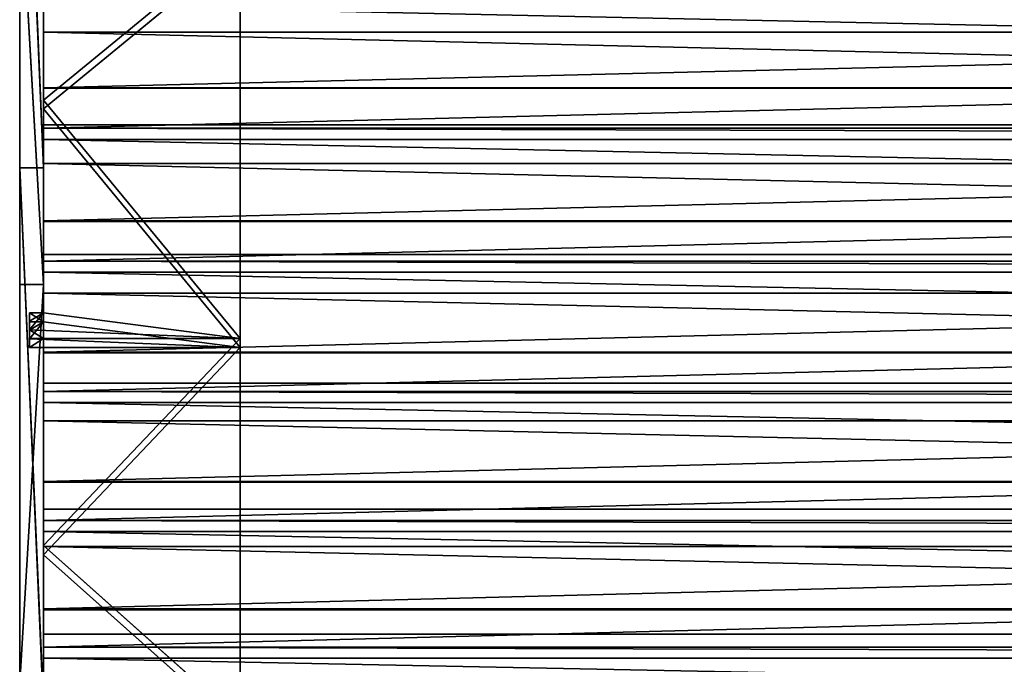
# Model space of a CAD drawing. Extents: x 0 to 1378, y -270 to 1675.
# Tile 40 of 60: x 378 to 628, y 1359 to 1523. Entities that reach past the tile are written whole.
import ezdxf

# ---------------------------------------------------------------- set-up
doc = ezdxf.new("R2010")
doc.units = 0
doc.header["$LTSCALE"] = 25.4
doc.layers.get('0').update_dxf_attribs({"color": 13, "linetype": 'CONTINUOUS'})
doc.layers.add('STEEL', color=21, linetype='CONTINUOUS')
doc.layers.add('WOOD', color=220, linetype='CONTINUOUS')

# ---------------------------------------------------------------- blocks, each defined once
blk = doc.blocks.new('LTR020_01_01')
at = {"color": 0}
for p, q in [((-634.88, -92.53), (-533.73, 31.02)), ((-533.73, 31.02), (-634.88, -92.53, 6)), ((-533.73, 31.02), (-634.88, -92.53, 6)), ((-634.88, -92.53), (-533.73, 31.02)), ((-528.49, -57.18), (-664.55, -216.05)), ((-528.49, -57.18, 6), (-664.55, -216.05)), ((-528.49, -57.18), (-664.55, -216.05)), ((-528.49, -57.18, 6), (-664.55, -216.05)), ((-740.85, -211.98), (-634.88, -92.53)), ((-634.88, -92.53, 6), (-740.85, -211.98)), ((-740.85, -211.98), (-634.88, -92.53)), ((-634.88, -92.53, 6), (-740.85, -211.98)), ((-634.88, -92.53), (-634.88, -92.53, 6)), ((-634.88, -92.53), (-634.88, -92.53, 6)), ((-664.55, -216.05), (-808.56, -367.75)), ((-664.55, -216.05, 6), (-808.56, -367.75)), ((-664.55, -216.05), (-808.56, -367.75)), ((-664.55, -216.05, 6), (-808.56, -367.75)), ((-664.55, -216.05, 6), (-664.55, -216.05)), ((-664.55, -216.05, 6), (-664.55, -216.05))]:
    blk.add_line(p, q, dxfattribs=at)
at = {"color": 253}
mesh = blk.add_polyface(dxfattribs=at)
corners = [(-853.88, -331.01), (-854.31, -335.56), (-854.36, -333.26), (-853.74, -337.78), (-852.9, -328.93), (-852.68, -339.82), (-851.48, -327.13), (-851.17, -341.56), (-740.85, -211.98), (-822.41, -368.04), (-820.34, -369.51), (-817.96, -370.4), (-815.43, -370.68), (-812.91, -370.3), (-810.58, -369.3), (-808.56, -367.75), (-664.55, -216.05), (-634.88, -92.53), (-528.49, -57.18), (-533.73, 31.02), (-485.6, 99.32), (-400.74, 108.45), (-444.85, 172.26), (-411.93, 249.06), (-387.2, 328.87), (-394.01, 115.79), (-385.82, 121.47), (-380.51, 346.75), (-376.59, 125.21), (-370.07, 362.73), (-366.76, 126.82), (-356.38, 376.03), (-363.41, 202.97), (-363.1, 207.5), (-354.42, 245.66), (-340.12, 386.03), (-342.46, 282.91), (-327.3, 318.99), (-322.07, 392.22), (-324.12, 324.12), (-319.88, 328.41), (-303.1, 394.32), (-314.78, 331.64), (-309.09, 333.64), (-303.1, 334.32), (645.33, 394.32), (645.33, 334.32), (663.42, 392.24), (649.8, 333.81), (654.04, 332.29), (657.83, 329.85), (660.97, 326.61), (663.28, 322.75), (684.65, 273.84), (680.57, 386.11), (695.89, 376.24), (704.63, 224.35), (708.56, 363.15), (723.21, 174.31), (717.93, 347.53), (739.97, 297.08), (724.28, 169.36), (732.51, 94.55), (750.41, 104.11), (760.58, 246.02), (765.32, 117.87), (779.75, 194.41), (776.26, 134.96), (782.53, 154.26), (783.72, 174.51), (-356.82, 126.24), (-362.69, 198.49), (-360.99, 194.29), (-358.39, 190.57), (-355.02, 187.53), (-351.05, 185.32), (-144.32, 95.76), (-346.7, 184.05), (-137.42, 154.03), (69.52, 76.84), (73.18, 135.4), (284.07, 69.54), (284.48, 128.21), (498.7, 73.87), (495.86, 132.48), (706.7, 148.2), (712.78, 89.83), (711.63, 149.35), (716.1, 151.74), (719.81, 155.18), (722.52, 159.47), (724.04, 164.3)]
mesh.append_faces([[corners[k] for k in face] for face in [(0, 1, 2), (68, 66, 69)]], dxfattribs={"vtx0": -1, "color": 253})
mesh.append_faces([[corners[k] for k in face] for face in [(1, 0, 3), (3, 4, 5), (5, 6, 7), (7, 8, 9), (9, 8, 10), (10, 8, 11), (11, 8, 12), (12, 8, 13), (13, 8, 14), (14, 8, 15), (15, 8, 16), (16, 17, 18), (18, 20, 21), (21, 24, 25), (25, 24, 26), (26, 27, 28), (28, 29, 30), (32, 31, 33), (33, 31, 34), (34, 35, 36), (36, 35, 37), (37, 38, 39), (39, 38, 40), (40, 41, 42), (42, 41, 43), (43, 41, 44), (44, 45, 46), (46, 47, 48), (48, 47, 49), (49, 47, 50), (50, 47, 51), (51, 47, 52), (52, 47, 53), (53, 55, 56), (56, 57, 58), (58, 60, 61), (62, 60, 63), (63, 64, 65), (65, 66, 67), (67, 66, 68), (70, 75, 76), (76, 78, 79), (79, 80, 81), (81, 82, 83), (83, 85, 86), (86, 88, 62)]], dxfattribs={"vtx0": -1, "vtx1": -1, "color": 253})
mesh.append_faces([[corners[k] for k in face] for face in [(30, 31, 32), (61, 60, 62)]], dxfattribs={"vtx0": -1, "vtx1": -1, "vtx2": -1, "color": 253})
mesh.append_faces([[corners[k] for k in face] for face in [(3, 0, 4), (5, 4, 6), (7, 6, 8), (16, 8, 17), (18, 17, 19), (18, 19, 20), (21, 20, 22), (21, 22, 23), (21, 23, 24), (26, 24, 27), (28, 27, 29), (30, 29, 31), (34, 31, 35), (37, 35, 38), (40, 38, 41), (44, 41, 45), (46, 45, 47), (53, 47, 54), (53, 54, 55), (56, 55, 57), (58, 57, 59), (58, 59, 60), (63, 60, 64), (65, 64, 66), (32, 70, 30), (70, 32, 71), (70, 71, 72), (70, 72, 73), (70, 73, 74), (70, 74, 75), (76, 75, 77), (76, 77, 78), (79, 78, 80), (81, 80, 82), (83, 82, 84), (83, 84, 85), (86, 85, 87), (86, 87, 88), (62, 88, 89), (62, 89, 90), (62, 90, 91), (62, 91, 61)]], dxfattribs={"vtx0": -1, "vtx2": -1, "color": 253})
mesh = blk.add_polyface(dxfattribs=at)
corners = [(-533.73, 31.02), (-634.88, -92.53, 6), (-533.73, 31.02, 6)]
mesh.append_faces([[corners[k] for k in face] for face in [(0, 1, 2)]], dxfattribs={"color": 253})
mesh = blk.add_polyface(dxfattribs=at)
corners = [(-533.73, 31.02), (-634.88, -92.53), (-634.88, -92.53, 6)]
mesh.append_faces([[corners[k] for k in face] for face in [(0, 1, 2)]], dxfattribs={"color": 253})
mesh = blk.add_polyface(dxfattribs=at)
corners = [(-528.49, -57.18, 6), (-664.55, -216.05), (-528.49, -57.18)]
mesh.append_faces([[corners[k] for k in face] for face in [(0, 1, 2)]], dxfattribs={"color": 253})
mesh = blk.add_polyface(dxfattribs=at)
corners = [(-528.49, -57.18, 6), (-664.55, -216.05, 6), (-664.55, -216.05)]
mesh.append_faces([[corners[k] for k in face] for face in [(0, 1, 2)]], dxfattribs={"color": 253})
mesh = blk.add_polyface(dxfattribs=at)
corners = [(-634.88, -92.53, 6), (-740.85, -211.98), (-740.85, -211.98, 6)]
mesh.append_faces([[corners[k] for k in face] for face in [(0, 1, 2)]], dxfattribs={"color": 253})
mesh = blk.add_polyface(dxfattribs=at)
corners = [(-634.88, -92.53), (-740.85, -211.98), (-634.88, -92.53, 6)]
mesh.append_faces([[corners[k] for k in face] for face in [(0, 1, 2)]], dxfattribs={"color": 253})
mesh = blk.add_polyface(dxfattribs=at)
corners = [(-664.55, -216.05, 6), (-808.56, -367.75), (-664.55, -216.05)]
mesh.append_faces([[corners[k] for k in face] for face in [(0, 1, 2)]], dxfattribs={"color": 253})
mesh = blk.add_polyface(dxfattribs=at)
corners = [(-664.55, -216.05, 6), (-808.56, -367.75, 6), (-808.56, -367.75)]
mesh.append_faces([[corners[k] for k in face] for face in [(0, 1, 2)]], dxfattribs={"color": 253})
blk = doc.blocks.new('LTR020_01_04')
at = {"color": 0}
for p, q in [((-8.42, 2.69), (-59.76, -61.25)), ((-8.42, 2.69), (-59.76, -61.25)), ((-57.44, -63.15), (-6.06, 0.84)), ((-57.44, -63.15), (-6.06, 0.84)), ((-15.24, -5.95, 50), (-59.76, -61.25)), ((-15.24, -5.95, 50), (-59.76, -61.25)), ((-57.44, -63.15), (-12.88, -7.82, 50)), ((-57.44, -63.15), (-12.88, -7.82, 50)), ((-59.76, -61.25), (-112.4, -124.13, 50)), ((-59.76, -61.25), (-112.4, -124.13, 50)), ((-59.76, -61.25), (-112.4, -124.13)), ((-59.76, -61.25), (-112.4, -124.13)), ((-110.12, -126.08, 50), (-57.44, -63.15)), ((-110.12, -126.08), (-57.44, -63.15)), ((-110.12, -126.08, 50), (-57.44, -63.15)), ((-110.12, -126.08), (-57.44, -63.15)), ((-112.4, -124.13, 50), (-172.95, -193.4)), ((-112.4, -124.13, 50), (-172.95, -193.4)), ((-118.9, -131.72), (-112.4, -124.13, 50)), ((-118.9, -131.72), (-112.4, -124.13, 50)), ((-112.4, -124.13), (-114.56, -126.66, -3.5)), ((-114.56, -126.66, -3.5), (-112.4, -124.13, 50)), ((-112.4, -124.13), (-114.56, -126.66, -3.5)), ((-112.4, -124.13, -3.5), (-114.56, -126.66, -3.5)), ((-114.56, -126.66, -3.5), (-112.4, -124.13, 50)), ((-112.4, -124.13, -3.5), (-114.56, -126.66, -3.5)), ((-112.4, -124.13), (-112.4, -124.13, 50)), ((-112.4, -124.13), (-112.4, -124.13, 50)), ((-112.4, -124.13), (-112.4, -124.13, -3.5)), ((-110.12, -126.08), (-112.4, -124.13)), ((-110.12, -126.08), (-112.4, -124.13)), ((-110.12, -126.08, -3.5), (-112.4, -124.13, -3.5)), ((-112.4, -124.13), (-112.4, -124.13, -3.5)), ((-110.12, -126.08, -3.5), (-112.4, -124.13, -3.5)), ((-170.71, -195.4), (-110.12, -126.08, 50)), ((-170.71, -195.4), (-110.12, -126.08, 50)), ((-114.56, -126.66, -3.5), (-118.9, -131.72)), ((-114.56, -126.66, -3.5), (-118.9, -131.72)), ((-114.56, -126.66, -3.5), (-116.73, -129.19, -3.5)), ((-114.56, -126.66, -3.5), (-116.73, -129.19, -3.5)), ((-116.62, -133.68), (-110.12, -126.08, 50)), ((-116.62, -133.68), (-110.12, -126.08, 50)), ((-112.28, -128.61, -3.5), (-110.12, -126.08, 50)), ((-112.28, -128.61, -3.5), (-110.12, -126.08, -3.5)), ((-112.28, -128.61, -3.5), (-110.12, -126.08, 50)), ((-112.28, -128.61, -3.5), (-110.12, -126.08, -3.5)), ((-110.12, -126.08, -3.5), (-110.12, -126.08, 50)), ((-110.12, -126.08), (-110.12, -126.08, 50)), ((-110.12, -126.08, -3.5), (-110.12, -126.08)), ((-116.73, -129.19, -3.5), (-118.9, -131.72)), ((-116.73, -129.19, -3.5), (-118.9, -131.72)), ((-116.73, -129.19, -3.5), (-118.9, -131.72, -3.5)), ((-116.73, -129.19, -3.5), (-118.9, -131.72, -3.5)), ((-116.62, -133.68), (-112.28, -128.61, -3.5)), ((-116.62, -133.68), (-112.28, -128.61, -3.5)), ((-114.45, -131.15, -3.5), (-112.28, -128.61, -3.5)), ((-114.45, -131.15, -3.5), (-112.28, -128.61, -3.5)), ((-118.9, -131.72), (-172.95, -193.4)), ((-118.9, -131.72), (-172.95, -193.4)), ((-118.9, -131.72, -3.5), (-118.9, -131.72)), ((-118.9, -131.72), (-116.62, -133.68)), ((-118.9, -131.72), (-116.62, -133.68)), ((-118.9, -131.72, -3.5), (-118.9, -131.72)), ((-118.9, -131.72, -3.5), (-116.62, -133.68, -3.5)), ((-118.9, -131.72, -3.5), (-116.62, -133.68, -3.5)), ((-116.62, -133.68), (-114.45, -131.15, -3.5)), ((-116.62, -133.68), (-114.45, -131.15, -3.5)), ((-116.62, -133.68, -3.5), (-114.45, -131.15, -3.5)), ((-116.62, -133.68, -3.5), (-114.45, -131.15, -3.5)), ((-170.71, -195.4), (-116.62, -133.68)), ((-170.71, -195.4), (-116.62, -133.68)), ((-116.62, -133.68), (-116.62, -133.68, -3.5)), ((-116.62, -133.68), (-116.62, -133.68, -3.5)), ((-172.95, -193.4), (-228.24, -253.96)), ((-172.95, -193.4), (-228.24, -253.96)), ((-172.95, -193.4), (-213.95, -238.55, 50)), ((-172.95, -193.4), (-213.95, -238.55, 50)), ((-226.04, -256.01), (-170.71, -195.4)), ((-226.04, -256.01), (-170.71, -195.4)), ((-211.75, -240.59, 50), (-170.71, -195.4)), ((-211.75, -240.59, 50), (-170.71, -195.4))]:
    blk.add_line(p, q, dxfattribs=at)
at = {"color": 253}
mesh = blk.add_polyface(dxfattribs=at)
corners = [(-59.76, -61.25), (-110.12, -126.08), (-112.4, -124.13), (-57.44, -63.15), (-8.42, 2.69), (-6.06, 0.84), (41.63, 67.66), (44.02, 65.85)]
mesh.append_faces([[corners[k] for k in face] for face in [(0, 1, 2), (5, 6, 7)]], dxfattribs={"vtx0": -1, "color": 253})
mesh.append_faces([[corners[k] for k in face] for face in [(1, 0, 3), (3, 4, 5)]], dxfattribs={"vtx0": -1, "vtx1": -1, "color": 253})
mesh.append_faces([[corners[k] for k in face] for face in [(3, 0, 4), (5, 4, 6)]], dxfattribs={"vtx0": -1, "vtx2": -1, "color": 253})
mesh = blk.add_polyface(dxfattribs=at)
corners = [(-8.42, 2.69), (-59.76, -61.25), (-15.24, -5.95, 50)]
mesh.append_faces([[corners[k] for k in face] for face in [(0, 1, 2)]], dxfattribs={"color": 253})
mesh = blk.add_polyface(dxfattribs=at)
corners = [(-6.06, 0.84), (-12.88, -7.82, 50), (-57.44, -63.15)]
mesh.append_faces([[corners[k] for k in face] for face in [(0, 1, 2)]], dxfattribs={"color": 253})
mesh = blk.add_polyface(dxfattribs=at)
corners = [(-15.24, -5.95, 50), (-59.76, -61.25), (-112.4, -124.13, 50)]
mesh.append_faces([[corners[k] for k in face] for face in [(0, 1, 2)]], dxfattribs={"color": 253})
mesh = blk.add_polyface(dxfattribs=at)
corners = [(-12.88, -7.82, 50), (-110.12, -126.08, 50), (-57.44, -63.15)]
mesh.append_faces([[corners[k] for k in face] for face in [(0, 1, 2)]], dxfattribs={"color": 253})
mesh = blk.add_polyface(dxfattribs=at)
corners = [(-59.76, -61.25), (-112.4, -124.13), (-112.4, -124.13, 50)]
mesh.append_faces([[corners[k] for k in face] for face in [(0, 1, 2)]], dxfattribs={"color": 253})
mesh = blk.add_polyface(dxfattribs=at)
corners = [(-57.44, -63.15), (-110.12, -126.08, 50), (-110.12, -126.08)]
mesh.append_faces([[corners[k] for k in face] for face in [(0, 1, 2)]], dxfattribs={"color": 253})
mesh = blk.add_polyface(dxfattribs=at)
corners = [(-112.4, -124.13, 50), (-172.95, -193.4), (-213.95, -238.55, 50)]
mesh.append_faces([[corners[k] for k in face] for face in [(0, 1, 2)]], dxfattribs={"color": 253})
mesh = blk.add_polyface(dxfattribs=at)
corners = [(-112.4, -124.13, 50), (-118.9, -131.72), (-172.95, -193.4)]
mesh.append_faces([[corners[k] for k in face] for face in [(0, 1, 2)]], dxfattribs={"color": 253})
mesh = blk.add_polyface(dxfattribs=at)
corners = [(-112.4, -124.13, 50), (-114.56, -126.66, -3.5), (-118.9, -131.72)]
mesh.append_faces([[corners[k] for k in face] for face in [(0, 1, 2)]], dxfattribs={"color": 253})
mesh = blk.add_polyface(dxfattribs=at)
corners = [(-116.73, -129.19, -3.5), (-116.62, -133.68, -3.5), (-118.9, -131.72, -3.5), (-114.56, -126.66, -3.5), (-114.45, -131.15, -3.5), (-112.4, -124.13, -3.5), (-112.28, -128.61, -3.5), (-110.12, -126.08, -3.5)]
mesh.append_faces([[corners[k] for k in face] for face in [(0, 1, 2), (6, 5, 7)]], dxfattribs={"vtx0": -1, "color": 253})
mesh.append_faces([[corners[k] for k in face] for face in [(1, 3, 4), (4, 5, 6)]], dxfattribs={"vtx0": -1, "vtx1": -1, "color": 253})
mesh.append_faces([[corners[k] for k in face] for face in [(1, 0, 3), (4, 3, 5)]], dxfattribs={"vtx0": -1, "vtx2": -1, "color": 253})
mesh = blk.add_polyface(dxfattribs=at)
corners = [(-112.4, -124.13, 50), (-112.4, -124.13), (-114.56, -126.66, -3.5)]
mesh.append_faces([[corners[k] for k in face] for face in [(0, 1, 2)]], dxfattribs={"color": 253})
mesh = blk.add_polyface(dxfattribs=at)
corners = [(-112.4, -124.13), (-112.4, -124.13, -3.5), (-114.56, -126.66, -3.5)]
mesh.append_faces([[corners[k] for k in face] for face in [(0, 1, 2)]], dxfattribs={"color": 253})
mesh = blk.add_polyface(dxfattribs=at)
corners = [(-112.4, -124.13), (-110.12, -126.08, -3.5), (-112.4, -124.13, -3.5), (-110.12, -126.08)]
mesh.append_faces([[corners[k] for k in face] for face in [(0, 1, 2), (1, 0, 3)]], dxfattribs={"vtx0": -1, "color": 253})
mesh = blk.add_polyface(dxfattribs=at)
corners = [(-110.12, -126.08, 50), (-211.75, -240.59, 50), (-170.71, -195.4)]
mesh.append_faces([[corners[k] for k in face] for face in [(0, 1, 2)]], dxfattribs={"color": 253})
mesh = blk.add_polyface(dxfattribs=at)
corners = [(-110.12, -126.08, 50), (-170.71, -195.4), (-116.62, -133.68)]
mesh.append_faces([[corners[k] for k in face] for face in [(0, 1, 2)]], dxfattribs={"color": 253})
mesh = blk.add_polyface(dxfattribs=at)
corners = [(-114.56, -126.66, -3.5), (-116.73, -129.19, -3.5), (-118.9, -131.72)]
mesh.append_faces([[corners[k] for k in face] for face in [(0, 1, 2)]], dxfattribs={"color": 253})
mesh = blk.add_polyface(dxfattribs=at)
corners = [(-110.12, -126.08, 50), (-116.62, -133.68), (-112.28, -128.61, -3.5)]
mesh.append_faces([[corners[k] for k in face] for face in [(0, 1, 2)]], dxfattribs={"color": 253})
mesh = blk.add_polyface(dxfattribs=at)
corners = [(-110.12, -126.08, -3.5), (-110.12, -126.08, 50), (-112.28, -128.61, -3.5)]
mesh.append_faces([[corners[k] for k in face] for face in [(0, 1, 2)]], dxfattribs={"color": 253})
mesh = blk.add_polyface(dxfattribs=at)
corners = [(-116.73, -129.19, -3.5), (-118.9, -131.72, -3.5), (-118.9, -131.72)]
mesh.append_faces([[corners[k] for k in face] for face in [(0, 1, 2)]], dxfattribs={"color": 253})
mesh = blk.add_polyface(dxfattribs=at)
corners = [(-112.28, -128.61, -3.5), (-116.62, -133.68), (-114.45, -131.15, -3.5)]
mesh.append_faces([[corners[k] for k in face] for face in [(0, 1, 2)]], dxfattribs={"color": 253})
mesh = blk.add_polyface(dxfattribs=at)
corners = [(-228.24, -253.96), (-282.58, -315.48), (-284.74, -313.39), (-226.04, -256.01), (-172.95, -193.4), (-170.71, -195.4), (-118.9, -131.72), (-116.62, -133.68)]
mesh.append_faces([[corners[k] for k in face] for face in [(0, 1, 2), (5, 6, 7)]], dxfattribs={"vtx0": -1, "color": 253})
mesh.append_faces([[corners[k] for k in face] for face in [(1, 0, 3), (3, 4, 5)]], dxfattribs={"vtx0": -1, "vtx1": -1, "color": 253})
mesh.append_faces([[corners[k] for k in face] for face in [(3, 0, 4), (5, 4, 6)]], dxfattribs={"vtx0": -1, "vtx2": -1, "color": 253})
mesh = blk.add_polyface(dxfattribs=at)
corners = [(-116.62, -133.68), (-118.9, -131.72, -3.5), (-116.62, -133.68, -3.5), (-118.9, -131.72)]
mesh.append_faces([[corners[k] for k in face] for face in [(0, 1, 2), (1, 0, 3)]], dxfattribs={"vtx0": -1, "color": 253})
mesh = blk.add_polyface(dxfattribs=at)
corners = [(-114.45, -131.15, -3.5), (-116.62, -133.68), (-116.62, -133.68, -3.5)]
mesh.append_faces([[corners[k] for k in face] for face in [(0, 1, 2)]], dxfattribs={"color": 253})
mesh = blk.add_polyface(dxfattribs=at)
corners = [(-172.95, -193.4), (-228.24, -253.96), (-213.95, -238.55, 50)]
mesh.append_faces([[corners[k] for k in face] for face in [(0, 1, 2)]], dxfattribs={"color": 253})
mesh = blk.add_polyface(dxfattribs=at)
corners = [(-170.71, -195.4), (-211.75, -240.59, 50), (-226.04, -256.01)]
mesh.append_faces([[corners[k] for k in face] for face in [(0, 1, 2)]], dxfattribs={"color": 253})
blk = doc.blocks.new('LTR020_01')
at = {"color": 0, "extrusion": (1, 1.23818e-13, -2.22045e-16), "rotation": 180.0000000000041}
for name, p in [('LTR020_01_01', (1091.29, 2420.95, 138.95)), ('LTR020_01_04', (1600.09, 2407.2, 144.95))]:
    blk.add_blockref(name, p, dxfattribs=at)
blk = doc.blocks.new('LTR020_02')
at = {"color": 0}
for p, q in [((0, 33), (2, 35)), ((0, 33), (2, 35)), ((0, 33, 988), (0, 33)), ((0, 33), (0, 0)), ((0, 33), (0, 0)), ((0, 33, 988), (0, 33)), ((33, 35), (2, 35)), ((2, 35), (2, 35, 988)), ((33, 35), (2, 35)), ((2, 35), (2, 35, 988)), ((33, 35, 988), (33, 35)), ((33, 35), (35, 33)), ((33, 35), (35, 33)), ((33, 35, 988), (33, 35)), ((35, 0), (35, 33)), ((35, 33), (35, 33, 988)), ((35, 0), (35, 33)), ((35, 33), (35, 33, 988)), ((0, 0), (35, 0)), ((0, 0, 988), (0, 0)), ((0, 0, 988), (0, 0)), ((0, 0), (35, 0)), ((35, 0), (35, 0, 988)), ((35, 0), (35, 0, 988))]:
    blk.add_line(p, q, dxfattribs=at)
at = {"color": 253}
mesh = blk.add_polyface(dxfattribs=at)
corners = [(2, 35), (0, 0), (0, 33), (35, 0), (33, 35), (35, 33)]
mesh.append_faces([[corners[k] for k in face] for face in [(0, 1, 2), (3, 4, 5)]], dxfattribs={"vtx0": -1, "color": 253})
mesh.append_faces([[corners[k] for k in face] for face in [(1, 0, 3)]], dxfattribs={"vtx0": -1, "vtx1": -1, "color": 253})
mesh.append_faces([[corners[k] for k in face] for face in [(3, 0, 4)]], dxfattribs={"vtx0": -1, "vtx2": -1, "color": 253})
mesh = blk.add_polyface(dxfattribs=at)
corners = [(0, 33, 988), (2, 35), (0, 33), (2, 35, 988)]
mesh.append_faces([[corners[k] for k in face] for face in [(0, 1, 2), (1, 0, 3)]], dxfattribs={"vtx0": -1, "color": 253})
mesh = blk.add_polyface(dxfattribs=at)
corners = [(0, 0, 988), (0, 33), (0, 0), (0, 33, 988)]
mesh.append_faces([[corners[k] for k in face] for face in [(0, 1, 2), (1, 0, 3)]], dxfattribs={"vtx0": -1, "color": 253})
mesh = blk.add_polyface(dxfattribs=at)
corners = [(2, 35, 988), (33, 35), (2, 35), (33, 35, 988)]
mesh.append_faces([[corners[k] for k in face] for face in [(0, 1, 2), (1, 0, 3)]], dxfattribs={"vtx0": -1, "color": 253})
mesh = blk.add_polyface(dxfattribs=at)
corners = [(33, 35, 988), (35, 33), (33, 35), (35, 33, 988)]
mesh.append_faces([[corners[k] for k in face] for face in [(0, 1, 2), (1, 0, 3)]], dxfattribs={"vtx0": -1, "color": 253})
mesh = blk.add_polyface(dxfattribs=at)
corners = [(35, 33), (35, 0, 988), (35, 0), (35, 33, 988)]
mesh.append_faces([[corners[k] for k in face] for face in [(0, 1, 2), (1, 0, 3)]], dxfattribs={"vtx0": -1, "color": 253})
mesh = blk.add_polyface(dxfattribs=at)
corners = [(35, 0), (0, 0, 988), (0, 0), (35, 0, 988)]
mesh.append_faces([[corners[k] for k in face] for face in [(0, 1, 2), (1, 0, 3)]], dxfattribs={"vtx0": -1, "color": 253})

msp = doc.modelspace()

# ---------------------------------------------------------------- block references
at = {"layer": 'STEEL', "color": 0}
msp.add_blockref('LTR020_01', (239.08, -270.34, -25.28), dxfattribs=at)
at = {"layer": 'WOOD', "color": 0, "extrusion": (1, 1.25219e-13, 1.53363e-15), "rotation": 47.07014531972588}
msp.add_blockref('LTR020_02', (1529.94, 2610.14, 384.03), dxfattribs=at)
at = {"layer": 'WOOD', "color": 0, "extrusion": (1, 1.24997e-13, 1.55117e-15), "rotation": 47.77734020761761}
msp.add_blockref('LTR020_02', (1496.43, 2573.03, 384.03), dxfattribs=at)
at = {"layer": 'WOOD', "color": 0, "extrusion": (1, 1.25802e-13, -1.04673e-15), "rotation": 48.73205542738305}
msp.add_blockref('LTR020_02', (1463.49, 2535.41, 384.03), dxfattribs=at)
at = {"layer": 'WOOD', "color": 0, "extrusion": (1, 1.249e-13, 1.58566e-15), "rotation": 49.19174619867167}
msp.add_blockref('LTR020_02', (1430.79, 2497.58, 384.03), dxfattribs=at)
at = {"layer": 'WOOD', "color": 0, "extrusion": (1, 1.25802e-13, -9.91485e-16), "rotation": 50.14646141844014}
msp.add_blockref('LTR020_02', (1398.8, 2459.16, 384.03), dxfattribs=at)
at = {"layer": 'WOOD', "color": 0, "extrusion": (1, 1.249e-13, 1.61903e-15), "rotation": 50.60615182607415}
msp.add_blockref('LTR020_02', (1367.04, 2420.54, 384.03), dxfattribs=at)

doc.saveas('drawing.dxf')
